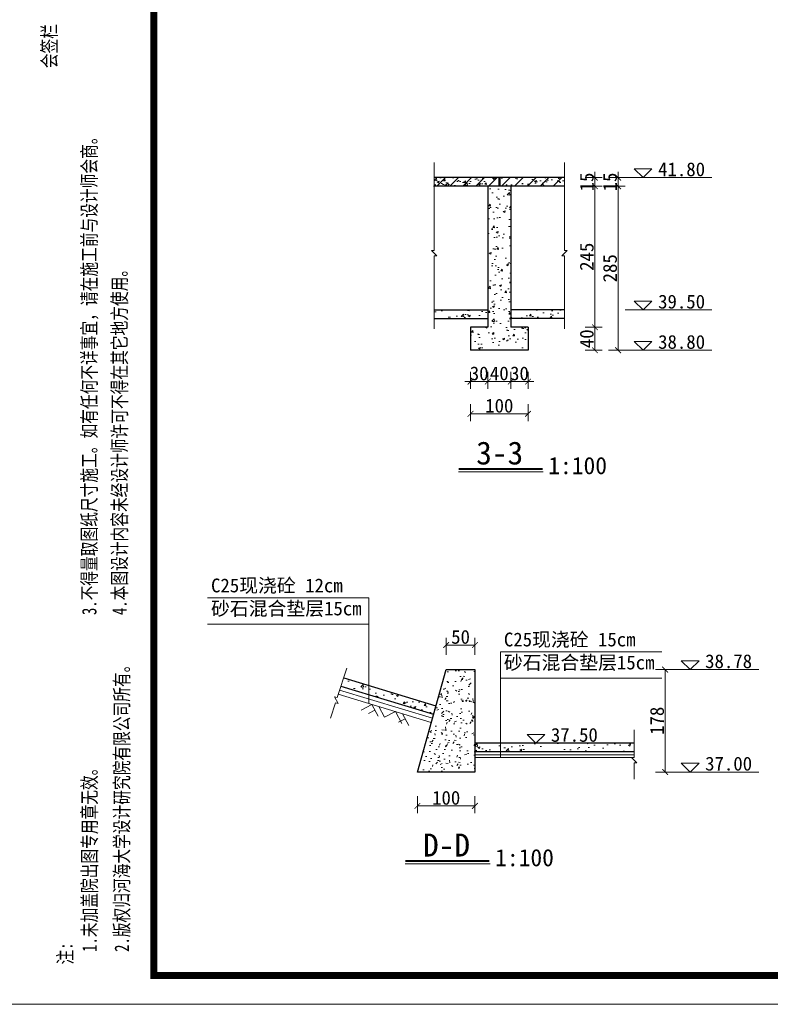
# Model space of a CAD drawing. Extents: x -13074 to 1448651, y 3648755 to 8081248.
# Tile 78 of 173: x 559942 to 560072, y 3857951 to 3858122. Entities that reach past the tile are written whole.
import ezdxf

# ---------------------------------------------------------------- set-up
doc = ezdxf.new("R2010")
doc.units = 0
doc.header["$PDMODE"] = 32
doc.header["$PDSIZE"] = 0.2
doc.layers.get('0').update_dxf_attribs({"linetype": 'CONTINUOUS'})
doc.layers.get('Defpoints').update_dxf_attribs({"linetype": 'CONTINUOUS'})
for name, color, linetype, lineweight in [('0.09标注线', 3, 'CONTINUOUS', 9), ('0.13填充', 8, 'CONTINUOUS', 9), ('0.30粗线', 7, 'CONTINUOUS', 30), ('SHEET', 1, 'CONTINUOUS', 15), ('文字', 7, 'CONTINUOUS', 15), ('新建路', 7, 'CONTINUOUS', 40)]:
    doc.layers.add(name, color=color, linetype=linetype, lineweight=lineweight)
doc.layers.add('DIM', color=3, linetype='CONTINUOUS')
doc.layers.add('PUB_DIM', color=3, linetype='CONTINUOUS')
doc.styles.add('-仿宋_GB2312', font='FangSong_GB2312.ttf')
doc.styles.add('FHZ', font='FangSong_GB2312.ttf', dxfattribs={"width": 0.707, "height": 300})
doc.styles.add('TSSD_Dimension', font='tssdeng.shx', dxfattribs={"width": 0.7, "bigfont": '1hztxt.shx'})
doc.dimstyles.new('TSSD_100_100', dxfattribs={"dimtxt": 300, "dimasz": 100, "dimexe": 100, "dimexo": 250, "dimgap": 100, "dimtad": 1, "dimdec": 0, "dimzin": 0, "dimdsep": 46, "dimtxsty": 'TSSD_Dimension', "dimblk": 'ARCHTICK', "dimcen": 0, "dimdle": 100, "dimclrt": 7, "dimadec": 0, "dimazin": 0, "dimtfac": 1, "dimtdec": 0, "dimtix": 1, "dimtmove": 2, "dimatfit": 3, "dimfxl": 1, "dimtolj": 1, "dimtzin": 0, "dimarcsym": 0})
doc.dimstyles.new('zzzz STANDARD', dxfattribs={"dimtxt": 2.3, "dimasz": 1, "dimexe": 1.25, "dimexo": 1.5, "dimgap": 0.2, "dimtad": 1, "dimdec": 0, "dimlfac": 10, "dimzin": 0, "dimdsep": 46, "dimtxsty": '-仿宋_GB2312', "dimblk": 'ARCHTICK', "dimcen": 0.09, "dimadec": 0, "dimazin": 0, "dimtfac": 1, "dimtdec": 0, "dimtix": 1, "dimtmove": 2, "dimatfit": 3, "dimfxl": 1.7, "dimfxlon": 1, "dimtolj": 1, "dimtzin": 0, "dimlwd": 9, "dimlwe": 9, "dimarcsym": 0})

# ---------------------------------------------------------------- blocks, each defined once
blk = doc.blocks.new('_ARCHTICK')
at = {"color": 0, "linetype": 'ByBlock', "const_width": 0.15}
blk.add_lwpolyline([(-0.5, -0.5), (0.5, 0.5)], dxfattribs=at)
blk = doc.blocks.new('*D1656')
at = {"layer": 'Defpoints', "color": 0, "lineweight": 13}
for p in [(795706, 267581), (795535, 266220), (795733, 266164), (795134, 265865), (795134, 265865)]:
    blk.add_point(p, dxfattribs=at)
at = {"layer": 'PUB_DIM', "color": 0, "lineweight": -2}
blk.add_arc((795134, 265865), 536, 26.5651, 71.5651, dxfattribs=at)
at = {"layer": 'PUB_DIM', "color": 0, "lineweight": -2, "xscale": 100, "yscale": 100, "zscale": 100}
for p, rotation in [((795303, 266373), 161.5650511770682), ((795614, 266104), 296.5650511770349)]:
    blk.add_blockref('_ARCHTICK', p, dxfattribs=dict(at, rotation=rotation))
blk = doc.blocks.new('*D3527')
at = {"layer": 'Defpoints', "color": 0, "linetype": 'Continuous', "lineweight": 13}
for p in [(560023.01, 3858068.81, -0.11), (560020.01, 3858064.81, -0.11), (560023.01, 3858059.37)]:
    blk.add_point(p, dxfattribs=at)
at = {"layer": '新建路', "color": 0, "linetype": 'Continuous', "lineweight": 9}
for p, q in [((560020.01, 3858061.07), (560020.01, 3858058.12)), ((560023.01, 3858061.07), (560023.01, 3858058.12)), ((560020.01, 3858059.37), (560019.01, 3858059.37)), ((560020.01, 3858059.37), (560023.01, 3858059.37)), ((560023.01, 3858059.37), (560024.01, 3858059.37))]:
    blk.add_line(p, q, dxfattribs=at)
blk.add_blockref('_ARCHTICK', (560020.01, 3858059.37), dxfattribs=at)
at = {"layer": '新建路', "color": 0, "linetype": 'Continuous', "lineweight": 9, "rotation": 180}
blk.add_blockref('_ARCHTICK', (560023.01, 3858059.37), dxfattribs=at)
at = {"layer": '新建路', "color": 0, "linetype": 'Continuous', "lineweight": 13, "insert": (560021.51, 3858060.77), "char_height": 2.4, "attachment_point": 5, "style": '-仿宋_GB2312'}
blk.add_mtext('\\A1;30', dxfattribs=at)
blk = doc.blocks.new('*D3529')
at = {"layer": 'Defpoints', "color": 0, "linetype": 'Continuous', "lineweight": 13}
for p in [(560027.01, 3858068.81, -0.11), (560030.01, 3858068.81, -0.11), (560030.01, 3858059.37)]:
    blk.add_point(p, dxfattribs=at)
at = {"layer": '新建路', "color": 0, "linetype": 'Continuous', "lineweight": 9}
for p, q in [((560027.01, 3858061.07), (560027.01, 3858058.12)), ((560030.01, 3858061.07), (560030.01, 3858058.12)), ((560027.01, 3858059.37), (560026.01, 3858059.37)), ((560027.01, 3858059.37), (560030.01, 3858059.37)), ((560030.01, 3858059.37), (560031.01, 3858059.37))]:
    blk.add_line(p, q, dxfattribs=at)
blk.add_blockref('_ARCHTICK', (560027.01, 3858059.37), dxfattribs=at)
at = {"layer": '新建路', "color": 0, "linetype": 'Continuous', "lineweight": 9, "rotation": 180}
blk.add_blockref('_ARCHTICK', (560030.01, 3858059.37), dxfattribs=at)
at = {"layer": '新建路', "color": 0, "linetype": 'Continuous', "lineweight": 13, "insert": (560028.51, 3858060.77), "char_height": 2.4, "attachment_point": 5, "style": '-仿宋_GB2312'}
blk.add_mtext('\\A1;30', dxfattribs=at)
blk = doc.blocks.new('*D3530')
at = {"layer": 'Defpoints', "color": 0, "linetype": 'Continuous', "lineweight": 13}
for p in [(560020.01, 3858068.81, -0.11), (560030.01, 3858068.81, -0.11), (560020.01, 3858053.76)]:
    blk.add_point(p, dxfattribs=at)
at = {"layer": '新建路', "color": 0, "linetype": 'Continuous', "lineweight": 9}
for p, q in [((560020.01, 3858055.46), (560020.01, 3858052.51)), ((560030.01, 3858055.46), (560030.01, 3858052.51)), ((560030.01, 3858053.76), (560020.01, 3858053.76))]:
    blk.add_line(p, q, dxfattribs=at)
at = {"layer": '新建路', "color": 0, "linetype": 'Continuous', "lineweight": 9, "rotation": 180}
blk.add_blockref('_ARCHTICK', (560020.01, 3858053.76), dxfattribs=at)
at = {"layer": '新建路', "color": 0, "linetype": 'Continuous', "lineweight": 9}
blk.add_blockref('_ARCHTICK', (560030.01, 3858053.76), dxfattribs=at)
at = {"layer": '新建路', "color": 0, "linetype": 'Continuous', "lineweight": 13, "insert": (560025.01, 3858055.16), "char_height": 2.4, "attachment_point": 5, "style": '-仿宋_GB2312'}
blk.add_mtext('\\A1;100', dxfattribs=at)
blk = doc.blocks.new('*D3533')
at = {"layer": 'Defpoints', "color": 0, "linetype": 'Continuous', "lineweight": 13}
for p in [(560027.01, 3858094.81, -0.11), (560041.62, 3858094.81), (560027.01, 3858093.31, -0.11)]:
    blk.add_point(p, dxfattribs=at)
at = {"layer": '新建路', "color": 0, "linetype": 'Continuous', "lineweight": 9}
for p, q in [((560041.62, 3858094.81), (560041.62, 3858095.81)), ((560039.92, 3858094.81), (560042.87, 3858094.81)), ((560041.62, 3858093.31), (560041.62, 3858094.81)), ((560039.92, 3858093.31), (560042.87, 3858093.31)), ((560041.62, 3858093.31), (560041.62, 3858092.31))]:
    blk.add_line(p, q, dxfattribs=at)
for p, rotation in [((560041.62, 3858094.81), 270), ((560041.62, 3858093.31), 90)]:
    blk.add_blockref('_ARCHTICK', p, dxfattribs=dict(at, rotation=rotation))
at = {"layer": '新建路', "color": 0, "linetype": 'Continuous', "lineweight": 13, "insert": (560040.22, 3858094.06), "char_height": 2.4, "attachment_point": 5, "rotation": 90, "style": '-仿宋_GB2312'}
blk.add_mtext('\\A1;15', dxfattribs=at)
blk = doc.blocks.new('*D3535')
at = {"layer": 'Defpoints', "color": 0, "linetype": 'Continuous', "lineweight": 13}
for p in [(560036.32, 3858094.81), (560036.32, 3858093.31, -0.11), (560045.66, 3858093.31)]:
    blk.add_point(p, dxfattribs=at)
at = {"layer": '新建路', "color": 0, "linetype": 'Continuous', "lineweight": 9}
for p, q in [((560045.66, 3858094.81), (560045.66, 3858095.81)), ((560043.96, 3858094.81), (560046.91, 3858094.81)), ((560045.66, 3858094.81), (560045.66, 3858093.31)), ((560043.96, 3858093.31), (560046.91, 3858093.31)), ((560045.66, 3858093.31), (560045.66, 3858092.31))]:
    blk.add_line(p, q, dxfattribs=at)
for p, rotation in [((560045.66, 3858094.81), 270), ((560045.66, 3858093.31), 90)]:
    blk.add_blockref('_ARCHTICK', p, dxfattribs=dict(at, rotation=rotation))
at = {"layer": '新建路', "color": 0, "linetype": 'Continuous', "lineweight": 13, "insert": (560044.26, 3858094.06), "char_height": 2.4, "attachment_point": 5, "rotation": 90, "style": '-仿宋_GB2312'}
blk.add_mtext('\\A1;15', dxfattribs=at)
blk = doc.blocks.new('*D3543')
at = {"layer": 'Defpoints', "color": 0, "linetype": 'Continuous', "lineweight": 13}
for p in [(560230.2, 3858086.45), (560235.61, 3858086.45), (55006.35, 3858083.45)]:
    blk.add_point(p, dxfattribs=at)
at = {"layer": '新建路', "color": 0, "linetype": 'Continuous', "lineweight": 9}
for p, q in [((560235.61, 3858086.45), (560235.61, 3858087.45)), ((560233.91, 3858086.45), (560236.86, 3858086.45)), ((560235.61, 3858083.45), (560235.61, 3858086.45)), ((560233.91, 3858083.45), (560236.86, 3858083.45)), ((560235.61, 3858083.45), (560235.61, 3858082.45))]:
    blk.add_line(p, q, dxfattribs=at)
for p, rotation in [((560235.61, 3858086.45), 270), ((560235.61, 3858083.45), 90)]:
    blk.add_blockref('_ARCHTICK', p, dxfattribs=dict(at, rotation=rotation))
at = {"layer": '新建路', "color": 0, "linetype": 'Continuous', "lineweight": 13, "insert": (560234.21, 3858084.95), "char_height": 2.4, "attachment_point": 5, "rotation": 90, "style": '-仿宋_GB2312'}
blk.add_mtext('\\A1;15', dxfattribs=at)
blk = doc.blocks.new('123')
at = {"layer": 'PUB_DIM', "color": 7}
dim = blk.add_angular_dim_2l(base=(795535.2, 266220.4), line1=((795732.5, 266163.8), (795133.8, 265864.5)), line2=((795133.8, 265864.5), (795706, 267580.9)), text=' ', dimstyle='TSSD_100_100', dxfattribs=at)
dim.commit()
dim.dimension.update_dxf_attribs({"geometry": '*D1656', "text_midpoint": (426562.1, 722353.3)})

msp = doc.modelspace()

# ---------------------------------------------------------------- hatches: boundary and pattern name
at = {"layer": '0.09标注线', "linetype": 'Continuous', "lineweight": 13}
h = msp.add_hatch(dxfattribs=at)
h.set_pattern_fill('混凝土2', color=256, scale=0.5, style=0)
h.set_pattern_definition([(50, (560013.701, 3858064.8102), (3.5863, -0.31376), [0.375, -4.125]), (355, (560013.701, 3858064.8102), (-0.69376, 3.76096), [0.3, -3.3]), (100.451, (560014, 3858064.784), (2.89255, 3.4472), [0.3187, -3.5057]), (46.184, (560013.701, 3858065.81), (5.3362, -0.8276), [0.5625, -6.1875]), (96.636, (560014.146, 3858065.741), (4.6733, 4.8706), [0.47805, -5.2586]), (351.184, (560013.701, 3858065.81), (4.6733, 4.8706), [0.45, -4.95]), (21, (560014.201, 3858065.5602), (2.98454, -2.0131), [0.375, -4.125]), (326, (560014.201, 3858065.5602), (1.21658, 3.62575), [0.3, -3.3]), (71.451, (560014.45, 3858065.3925), (4.2011, 1.61265), [0.3187, -3.5057]), (37.5, (560013.7011, 3858064.8102), (0.0608, 1.66447), [0, -3.26, 0, -3.35, 0, -3.3125]), (7.5, (560013.7011, 3858064.8102), (1.31535, 1.97206), [0, -1.91, 0, -3.185, 0, -1.2625]), (327.5, (560012.5861, 3858064.8102), (2.66911, -0.112774), [0, -1.25, 0, -3.9, 0, -5.175]), (317.5, (560012.0861, 3858064.8102), (2.91593, 0.50052), [0, -1.625, 0, -2.59, 0, -3.675])])
h.paths.add_polyline_path([(560027.008, 3858093.31), (560023.008, 3858093.31), (560023.008, 3858068.81), (560020.008, 3858068.81), (560020.008, 3858064.81), (560030.008, 3858064.81), (560030.008, 3858068.81), (560027.008, 3858068.81)])
h.paths.add_polyline_path([(560013.701, 3858071.81), (560013.701, 3858070.31), (560023.008, 3858070.31), (560023.008, 3858071.81)])
h.paths.add_polyline_path([(560027.008, 3858071.81), (560027.008, 3858070.31), (560036.316, 3858070.31), (560036.316, 3858071.81)])
h.paths.add_polyline_path([(560036.316, 3858093.31), (560036.316, 3858094.81), (560025.108, 3858094.81), (560025.108, 3858093.31)])
h.paths.add_polyline_path([(560013.701, 3858094.81), (560013.701, 3858093.31), (560024.908, 3858093.31), (560024.908, 3858094.81)])
h = msp.add_hatch(dxfattribs=at)
h.set_pattern_fill('混凝土2', color=256, scale=0.5, style=0)
h.set_pattern_definition([(50, (560013.701, 3858093.3103), (3.5863, -0.31376), [0.375, -4.125]), (355, (560013.701, 3858093.3103), (-0.69376, 3.76096), [0.3, -3.3]), (100.451, (560014, 3858093.284), (2.89255, 3.4472), [0.3187, -3.5057]), (46.184, (560013.701, 3858094.3103), (5.3362, -0.8276), [0.5625, -6.1875]), (96.636, (560014.146, 3858094.2413), (4.6733, 4.8706), [0.478, -5.2586]), (351.184, (560013.701, 3858094.31), (4.6733, 4.8706), [0.45, -4.95]), (21, (560014.201, 3858094.0603), (2.98454, -2.0131), [0.375, -4.125]), (326, (560014.201, 3858094.0603), (1.2166, 3.62575), [0.3, -3.3]), (71.451, (560014.45, 3858093.8925), (4.2011, 1.61265), [0.3187, -3.5057]), (37.5, (560013.7011, 3858093.3103), (0.0608, 1.66447), [0, -3.26, 0, -3.35, 0, -3.3125]), (7.5, (560013.7011, 3858093.3103), (1.31535, 1.97206), [0, -1.91, 0, -3.185, 0, -1.2625]), (327.5, (560012.5861, 3858093.3103), (2.66911, -0.112774), [0, -1.25, 0, -3.9, 0, -5.175]), (317.5, (560012.0861, 3858093.3103), (2.91593, 0.50052), [0, -1.625, 0, -2.59, 0, -3.675])])
h.paths.add_polyline_path([(560025.108, 3858094.81), (560025.108, 3858093.31), (560036.316, 3858093.31), (560036.316, 3858094.81)])
h.paths.add_polyline_path([(560013.701, 3858094.81), (560013.701, 3858093.31), (560024.908, 3858093.31), (560024.908, 3858094.81)])
h = msp.add_hatch(dxfattribs=at)
h.set_pattern_fill('ANSI31', color=256, scale=0.5, style=0)
h.set_pattern_definition([(45, (315.5844, 415.8654), (-1.12253201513, 1.12253201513), [])])
h.paths.add_polyline_path([(560025.108, 3858094.81), (560025.108, 3858093.31), (560036.316, 3858093.31), (560036.316, 3858094.81)])
h.paths.add_polyline_path([(560013.701, 3858094.81), (560013.701, 3858093.31), (560024.908, 3858093.31), (560024.908, 3858094.81)])
h = msp.add_hatch(dxfattribs=at)
h.set_pattern_fill('AR-CONC', color=256, scale=0.02, style=0)
h.set_pattern_definition([(50, (559990.7784, 3858001.1872), (3.6437, -0.31878), [0.381, -4.191]), (355, (559990.7784, 3858001.1872), (-0.70486, 3.82113), [0.3048, -3.3528]), (100.451, (559991.082, 3858001.1607), (2.93885, 3.50233), [0.3238, -3.5618]), (46.184, (559990.7784, 3858002.203), (5.4216, -0.84085), [0.5715, -6.2865]), (96.636, (559991.23, 3858002.133), (4.7481, 4.9485), [0.4857, -5.3427]), (351.184, (559990.7784, 3858002.203), (4.7481, 4.9485), [0.4572, -5.0292]), (21, (559991.2864, 3858001.9492), (3.0323, -2.0453), [0.381, -4.191]), (326, (559991.2864, 3858001.9492), (1.23604, 3.68376), [0.3048, -3.3528]), (71.451, (559991.539, 3858001.7788), (4.26833, 1.63846), [0.3238, -3.5618]), (37.5, (559990.7784, 3858001.1872), (0.06177, 1.6911), [0, -3.31216, 0, -3.4036, 0, -3.3655]), (7.5, (559990.7784, 3858001.1872), (1.33639, 2.00361), [0, -1.94056, 0, -3.23596, 0, -1.2827]), (327.5, (559989.6455, 3858001.1872), (2.71181, -0.114575), [0, -1.27, 0, -3.9624, 0, -5.2578]), (317.5, (559989.1375, 3858001.1872), (2.96258, 0.50853), [0, -1.651, 0, -2.63144, 0, -3.7338])])
h.paths.add_polyline_path([(559997.965, 3858007.878), (559997.495, 3858006.453), (560014.848, 3858001.187), (560015.385, 3858002.592)])
h = msp.add_hatch(dxfattribs=at)
h.set_pattern_fill('AR-CONC', color=256, scale=0.02, style=0)
h.set_pattern_definition([(50, (337.38, 381.3348), (3.64369338, -0.3187817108), [0.381, -4.191]), (355, (337.38, 381.3348), (-0.7048565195, 3.8211328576), [0.3048, -3.3528]), (100.451, (337.6835, 381.3082), (2.9388500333, 3.5023337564), [0.3238, -3.5618]), (46.1842, (337.38, 382.351), (5.421580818, -0.8408465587), [0.5715, -6.2865]), (96.6356, (337.8317, 382.281), (4.748084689, 4.948511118), [0.4857, -5.3427]), (351.184, (337.38, 382.351), (4.748092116, 4.948502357), [0.4572, -5.0292]), (21, (337.888, 382.0968), (3.0322975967, -2.0453103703), [0.381, -4.191]), (326, (337.888, 382.0968), (1.236040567, 3.6837593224), [0.3048, -3.3528]), (71.4514, (338.1406, 381.9264), (4.2683298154, 1.6384571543), [0.3238, -3.5618]), (37.5, (337.3799, 381.3348), (0.061772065, 1.69110077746), [0, -3.31216, 0, -3.4036, 0, -3.3655]), (7.5, (337.3799, 381.3348), (1.3363932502, 2.0036114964), [0, -1.94056, 0, -3.23596, 0, -1.2827]), (327.5, (336.247, 381.3348), (2.71181190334, -0.11457487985), [0, -1.27, 0, -3.9624, 0, -5.2578]), (317.5, (335.739, 381.3348), (2.9625836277, 0.5085298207), [0, -1.651, 0, -2.63144, 0, -3.7338])])
h.paths.add_polyline_path([(560010.778, 3857991.516), (560020.778, 3857991.516), (560020.778, 3858009.316), (560015.778, 3858009.316)])
h = msp.add_hatch(dxfattribs=at)
h.set_pattern_fill('AR-CONC', color=256, scale=0.02, style=0)
h.set_pattern_definition([(50, (560020.7784, 3857995.0156), (3.6437, -0.31878), [0.381, -4.191]), (355, (560020.7784, 3857995.0156), (-0.70486, 3.82113), [0.3048, -3.3528]), (100.451, (560021.082, 3857994.989), (2.93885, 3.50233), [0.3238, -3.5618]), (46.184, (560020.7784, 3857996.0316), (5.4216, -0.84085), [0.5715, -6.2865]), (96.636, (560021.23, 3857995.9615), (4.7481, 4.9485), [0.4857, -5.3427]), (351.184, (560020.7784, 3857996.0316), (4.7481, 4.9485), [0.4572, -5.0292]), (21, (560021.2864, 3857995.7776), (3.0323, -2.0453), [0.381, -4.191]), (326, (560021.2864, 3857995.7776), (1.23604, 3.68376), [0.3048, -3.3528]), (71.451, (560021.539, 3857995.607), (4.26833, 1.63846), [0.3238, -3.5618]), (37.5, (560020.7784, 3857995.0156), (0.06177, 1.6911), [0, -3.31216, 0, -3.4036, 0, -3.3655]), (7.5, (560020.7784, 3857995.0156), (1.33639, 2.00361), [0, -1.94056, 0, -3.23596, 0, -1.2827]), (327.5, (560019.6455, 3857995.0156), (2.71181, -0.114575), [0, -1.27, 0, -3.9624, 0, -5.2578]), (317.5, (560019.1375, 3857995.0156), (2.96258, 0.50853), [0, -1.651, 0, -2.63144, 0, -3.7338])])
h.paths.add_polyline_path([(560020.778, 3857996.516), (560020.778, 3857995.016), (560030.228, 3857995.016), (560030.228, 3857996.516)])
h.paths.add_polyline_path([(560048.457, 3857995.016), (560048.457, 3857996.516), (560030.228, 3857996.516), (560030.228, 3857995.016)])

# ---------------------------------------------------------------- linework, layer by layer
at = {"layer": '0.09标注线'}
for p, q in [((560013.701, 3858097.459), (560013.701, 3858082.162)), ((560036.316, 3858097.459), (560036.316, 3858082.162)), ((560048.469, 3858096.349), (560050.008, 3858094.81)), ((560048.469, 3858096.349), (560051.546, 3858096.349)), ((560050.008, 3858094.81), (560051.546, 3858096.349)), ((560014.168, 3858081.228), (560013.234, 3858082.162)), ((560013.234, 3858082.162), (560013.701, 3858082.162)), ((560035.849, 3858081.228), (560036.783, 3858082.162)), ((560036.783, 3858082.162), (560036.316, 3858082.162)), ((560013.701, 3858081.228), (560013.701, 3858068.519)), ((560013.701, 3858081.228), (560014.168, 3858081.228)), ((560036.316, 3858081.228), (560035.849, 3858081.228)), ((560036.316, 3858081.228), (560036.316, 3858068.519)), ((560048.469, 3858073.349), (560050.008, 3858071.81)), ((560048.469, 3858073.349), (560051.546, 3858073.349)), ((560050.008, 3858071.81), (560051.546, 3858073.349)), ((560048.469, 3858066.347), (560050.008, 3858064.809)), ((560048.469, 3858066.347), (560051.546, 3858066.347)), ((560050.008, 3858064.809), (560051.546, 3858066.347)), ((559974.311, 3858021.805), (560002.361, 3858021.805)), ((560002.361, 3858003.409), (560002.361, 3858021.805)), ((560002.361, 3858021.805), (560002.361, 3858017.221)), ((559974.311, 3858017.221), (560002.361, 3858017.221)), ((560025.208, 3857994.016, 0.056), (560025.208, 3858012.412, 0.056)), ((560025.208, 3858012.412, 0.056), (560053.258, 3858012.412, 0.056)), ((560025.208, 3858012.412, 0.056), (560025.208, 3858007.828, 0.056)), ((559998.525, 3858009.574), (559996.831, 3858004.443)), ((560056.639, 3858010.854), (560058.178, 3858009.316)), ((560056.639, 3858010.854), (560059.717, 3858010.854)), ((560058.178, 3858009.316), (560059.717, 3858010.854)), ((560025.208, 3858007.828, 0.056), (560053.258, 3858007.828, 0.056)), ((559996.985, 3858003.411), (559996.388, 3858004.588)), ((559996.388, 3858004.588), (559996.831, 3858004.443)), ((559996.542, 3858003.556), (559995.664, 3858000.868)), ((559996.542, 3858003.556), (559996.985, 3858003.411)), ((560029.832, 3857998.054, 0.056), (560031.371, 3857996.516, 0.056)), ((560029.832, 3857998.054, 0.056), (560032.909, 3857998.054, 0.056)), ((560031.371, 3857996.516, 0.056), (560032.909, 3857998.054, 0.056)), ((560048.457, 3857998.859, 0.056), (560048.457, 3857994.016, 0.056)), ((560048.923, 3857993.082, 0.056), (560047.99, 3857994.016, 0.056)), ((560047.99, 3857994.016, 0.056), (560048.457, 3857994.016, 0.056)), ((560048.457, 3857993.082, 0.056), (560048.457, 3857990.255, 0.056)), ((560048.457, 3857993.082, 0.056), (560048.923, 3857993.082, 0.056)), ((560056.639, 3857993.054), (560058.178, 3857991.516)), ((560056.639, 3857993.054), (560059.717, 3857993.054)), ((560058.178, 3857991.516), (560059.717, 3857993.054))]:
    msp.add_line(p, q, dxfattribs=at)
at = {"layer": '0.13填充', "lineweight": 40, "ltscale": 0.005}
for p, q in [((560017.956, 3858044.223), (560032.496, 3858044.223)), ((560008.726, 3857976.084), (560023.266, 3857976.084))]:
    msp.add_line(p, q, dxfattribs=at)
at = {"layer": '0.13填充', "ltscale": 0.005}
for p, q in [((560017.9, 3858043.693), (560032.631, 3858043.693)), ((560008.67, 3857975.555), (560023.401, 3857975.555))]:
    msp.add_line(p, q, dxfattribs=at)
at = {"layer": '0.13填充'}
for p, q in [((560000.979, 3858002.27), (560002.877, 3858003.273)), ((560003.963, 3858001.217), (560002.877, 3858003.273)), ((560005.088, 3858001.025), (560004.1, 3858002.895)), ((560002.251, 3858001.66), (560003.406, 3858002.27)), ((560005.088, 3858001.025), (560006.959, 3858002.013)), ((560008.046, 3857999.957), (560006.959, 3858002.013)), ((560009.269, 3857999.58), (560008.182, 3858001.636)), ((560007.486, 3858000.155), (560008.642, 3858000.766))]:
    msp.add_line(p, q, dxfattribs=at)
at = {"layer": '0.30粗线', "lineweight": 30}
for p, q in [((560036.316, 3858094.81, -0.113), (560013.701, 3858094.81, -0.113)), ((560024.908, 3858094.81, -0.113), (560024.908, 3858093.31, -0.113)), ((560025.108, 3858094.81, -0.113), (560025.108, 3858093.31, -0.113)), ((560036.316, 3858093.31, -0.113), (560013.701, 3858093.31, -0.113)), ((560023.008, 3858093.31, -0.113), (560023.008, 3858068.81, -0.113)), ((560027.008, 3858093.31, -0.113), (560027.008, 3858068.81, -0.113)), ((560013.701, 3858071.81, -0.113), (560023.008, 3858071.81, -0.113)), ((560036.316, 3858071.81, -0.113), (560027.008, 3858071.81, -0.113)), ((560013.701, 3858070.31, -0.113), (560023.008, 3858070.31, -0.113)), ((560036.316, 3858070.31, -0.113), (560027.008, 3858070.31, -0.113)), ((560020.008, 3858068.81, -0.113), (560020.008, 3858064.81, -0.113)), ((560023.008, 3858068.81, -0.113), (560020.008, 3858068.81, -0.113)), ((560030.008, 3858068.81, -0.113), (560027.008, 3858068.81, -0.113)), ((560030.008, 3858068.81, -0.113), (560030.008, 3858064.81, -0.113)), ((560030.008, 3858064.81, -0.113), (560020.008, 3858064.81, -0.113)), ((559997.965, 3858007.878), (560014.005, 3858003.011)), ((560010.778, 3857991.516), (560015.778, 3858009.316)), ((560015.778, 3858009.316), (560020.778, 3858009.316)), ((560020.778, 3858009.316), (560020.778, 3857991.516)), ((559997.495, 3858006.453), (560013.598, 3858001.566)), ((560048.457, 3857996.516, 0.056), (560020.778, 3857996.516, 0.056)), ((560048.457, 3857995.016, 0.056), (560020.778, 3857995.016, 0.056)), ((560020.778, 3857991.516), (560010.778, 3857991.516))]:
    msp.add_line(p, q, dxfattribs=at)
at = {"layer": 'SHEET', "color": 7}
msp.add_lwpolyline([(560359.96, 3857951.144), (559939.961, 3857951.144), (559939.961, 3858248.144), (560359.96, 3858248.144)], close=True, dxfattribs=at)
at = {"layer": 'SHEET', "color": 7, "const_width": 1.2}
msp.add_lwpolyline([(559964.961, 3858243.144), (560354.96, 3858243.144), (560354.96, 3857956.144), (559964.961, 3857956.144)], close=True, dxfattribs=at)
at = {"layer": '新建路', "color": 3, "linetype": 'Continuous', "lineweight": 13}
for p, q in [((560061.937, 3858094.81), (560046.912, 3858094.81)), ((560061.937, 3858071.81), (560046.912, 3858071.81)), ((560061.937, 3858064.809), (560046.912, 3858064.809)), ((560070.107, 3858009.316), (560055.082, 3858009.316)), ((559997.024, 3858005.028), (560013.192, 3858000.122)), ((559997.26, 3858005.74), (560013.395, 3858000.844)), ((560048.457, 3857994.516, 0.056), (560020.778, 3857994.516, 0.056)), ((560048.457, 3857994.016, 0.056), (560020.778, 3857994.016, 0.056)), ((560070.107, 3857991.516), (560055.082, 3857991.516))]:
    msp.add_line(p, q, dxfattribs=at)

# ---------------------------------------------------------------- block references
at = {"linetype": 'Continuous', "lineweight": 13, "xscale": 0.01000000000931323, "yscale": 0.009999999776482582, "zscale": 0.01}
msp.add_blockref('123', (552983.124, 3855442.078), dxfattribs=at)

# ---------------------------------------------------------------- texts
at = {"layer": '0.09标注线', "char_height": 2.4, "width": 12.60969, "attachment_point": 1, "style": '-仿宋_GB2312'}
for s, insert in [('41.80', (560052.609, 3858097.461)), ('39.50', (560052.609, 3858074.461)), ('38.80', (560052.609, 3858067.46)), ('38.78', (560060.779, 3858011.967)), ('37.50', (560033.972, 3857999.167, 0.056)), ('37.00', (560060.779, 3857994.167))]:
    msp.add_mtext(s, dxfattribs=dict(at, insert=insert))
at = {"layer": '0.09标注线', "char_height": 2.4, "attachment_point": 1, "style": '-仿宋_GB2312'}
for s, insert in [('C25现浇砼 12cm\\P砂石混合垫层15cm', (559974.913, 3858025.137)), ('C25现浇砼 15cm\\P砂石混合垫层15cm', (560025.809, 3858015.744, 0.056))]:
    msp.add_mtext(s, dxfattribs=dict(at, insert=insert))
at = {"layer": 'DIM', "color": 7, "style": 'FHZ', "width": 0.75}
for s, p in [('会签栏', (559948.062, 3858113.823)), ('3.不得量取图纸尺寸施工。如有任何不详事宜，请在施工前与设计师会商。', (559954.995, 3858018.791)), ('4.本图设计内容未经设计师许可不得在其它地方使用。', (559960.253, 3858018.791)), ('2.版权归河海大学设计研究院有限公司所有。', (559960.652, 3857960.258)), ('1.未加盖院出图专用章无效。', (559955.036, 3857960.258)), ('注:', (559950.842, 3857958.064))]:
    msp.add_text(s, height=2.5, rotation=90, dxfattribs=at).set_placement(p)
at = {"layer": '文字', "color": 7, "attachment_point": 1, "style": '-仿宋_GB2312'}
for s, insert, char_height, width in [('3-3', (560020.994, 3858048.959), 4, 38.01372), ('1:100', (560033.526, 3858046.271), 3, 10.28955), ('D-D', (560011.764, 3857980.821), 4, 38.01372), ('1:100', (560024.296, 3857978.132), 3, 10.28955)]:
    msp.add_mtext(s, dxfattribs=dict(at, insert=insert, char_height=char_height, width=width))

# ---------------------------------------------------------------- dimensions: what is measured, and where the dimension line sits
at = {"layer": '新建路', "color": 3, "linetype": 'Continuous', "lineweight": 13}
for base, p1, p2, override, picture, middle in [((560041.619, 3858094.81), (560027.008, 3858093.31, -0.113), (560027.008, 3858094.81, -0.113), {"dimtxt": 2.4, "dimexo": 2}, '*D3533', (560040.219, 3858094.06)), ((560045.662, 3858093.31), (560036.316, 3858094.81), (560036.316, 3858093.31, -0.113), {"dimtxt": 2.4, "dimexo": 2}, '*D3535', (560044.262, 3858094.06)), ((560235.612, 3858086.452), (55006.347, 3858083.452), (560230.198, 3858086.452), {"dimtxt": 2.4, "dimexo": 2, "dimlfac": 5}, '*D3543', (560234.212, 3858084.952))]:
    dim = msp.add_linear_dim(base=base, p1=p1, p2=p2, angle=90, dimstyle='zzzz STANDARD', override=override, dxfattribs=at)
    dim.commit()
    dim.dimension.update_dxf_attribs({"geometry": picture, "text_midpoint": middle})
for base, p1, p2 in [((560041.619, 3858093.31), (560030.008, 3858068.81, -0.113), (560027.008, 3858093.31, -0.113)), ((560045.662, 3858093.31), (560030.008, 3858064.81, -0.113), (560027.008, 3858093.31, -0.113)), ((560041.619, 3858068.81), (560030.008, 3858064.81, -0.113), (560030.008, 3858068.81, -0.113)), ((560053.832, 3858009.316), (560020.778, 3857991.516), (560020.778, 3858009.316))]:
    msp.add_linear_dim(base=base, p1=p1, p2=p2, angle=90, dimstyle='zzzz STANDARD', override={"dimtxt": 2.4, "dimexo": 2}, dxfattribs=at).render()
for base, p1, p2, picture, middle in [((560023.008, 3858059.375), (560020.008, 3858064.81, -0.113), (560023.008, 3858068.81, -0.113), '*D3527', (560021.508, 3858060.775)), ((560020.008, 3858053.757), (560030.008, 3858068.81, -0.113), (560020.008, 3858068.81, -0.113), '*D3530', (560025.008, 3858055.157)), ((560030.008, 3858059.375), (560027.007, 3858068.81, -0.113), (560030.008, 3858068.81, -0.113), '*D3529', (560028.508, 3858060.775))]:
    dim = msp.add_linear_dim(base=base, p1=p1, p2=p2, dimstyle='zzzz STANDARD', override={"dimtxt": 2.4, "dimexo": 2}, dxfattribs=at)
    dim.commit()
    dim.dimension.update_dxf_attribs({"geometry": picture, "text_midpoint": middle})
for base, p1, p2 in [((560027.007, 3858059.375), (560023.008, 3858068.81, -0.113), (560027.007, 3858068.81, -0.113)), ((560020.778, 3858013.582), (560015.778, 3858009.316), (560020.778, 3858009.316)), ((560020.778, 3857985.619), (560010.778, 3857991.516), (560020.778, 3857991.516))]:
    msp.add_linear_dim(base=base, p1=p1, p2=p2, dimstyle='zzzz STANDARD', override={"dimtxt": 2.4, "dimexo": 2}, dxfattribs=at).render()

doc.saveas('drawing.dxf')
